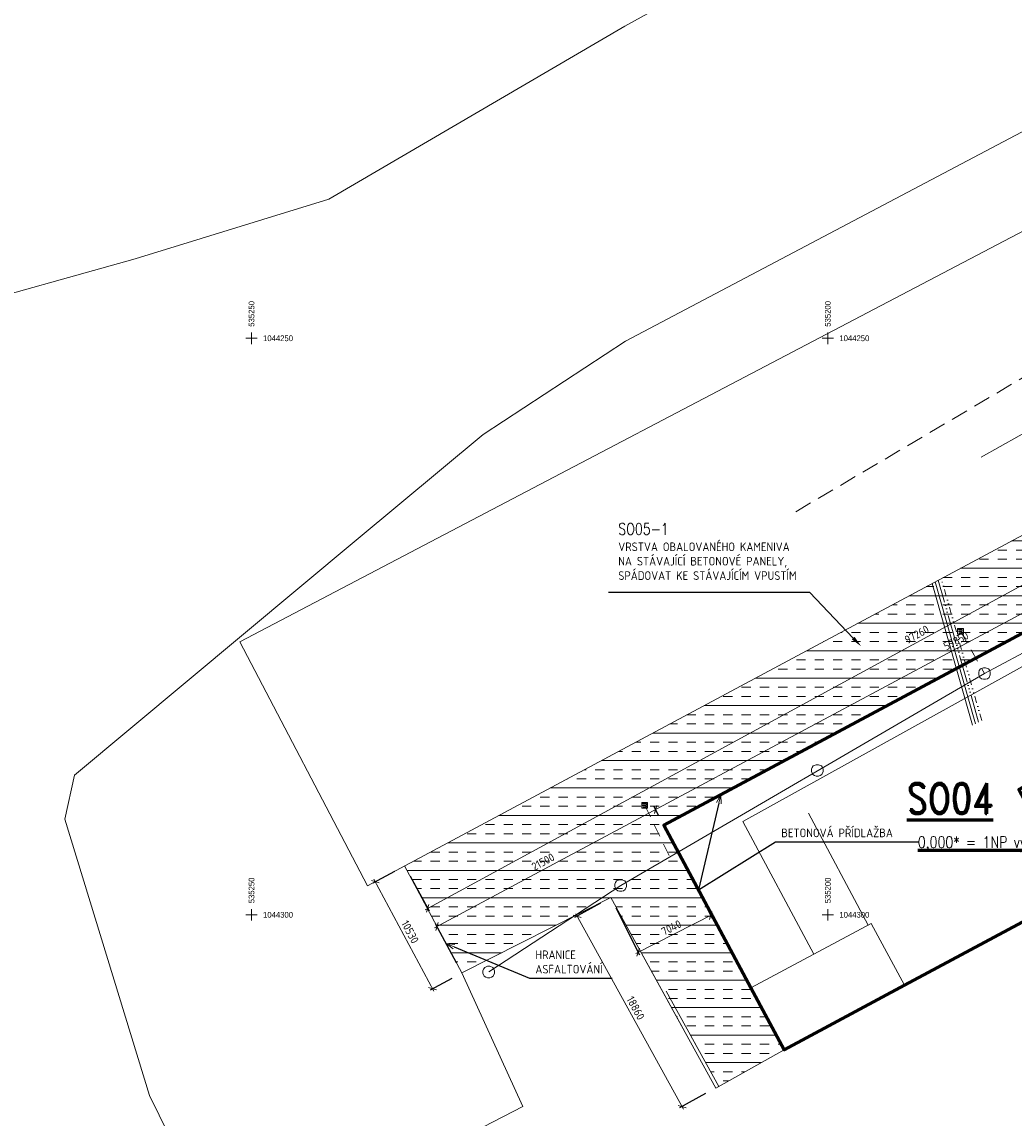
# Model space of a CAD drawing. Header units: millimetres. Extents: x 574189 to 1148315, y -389678 to 333486.
# Tile 9 of 35: x 705914 to 791993, y -276275 to -181212. Entities that reach past the tile are written whole.
import ezdxf
from ezdxf import colors
from ezdxf.entities.mleader import LeaderData, LeaderLine
from ezdxf.enums import TextEntityAlignment as Align
from ezdxf.lldxf.tags import DXFTag
from ezdxf.math import Vec2, Vec3

# ---------------------------------------------------------------- set-up
doc = ezdxf.new("R2010")
doc.units = ezdxf.units.MM
for name, pattern in [('ACAD_ISO06W100', [36, 24, -3, 0, -3, 0, -3, 0, -3]), ('DASHED', [4.5, 3, -1.5]), ('DGN Style 2', [1864.39533, 1118.637198, -745.758132]), ('DIVIDE', [8, 3, -1.5, 0.25, -1.5, 0.25, -1.5])]:
    doc.linetypes.add(name, pattern=pattern)
for name, color, linetype, lineweight in [('hranice', 3, 'Continuous', 20), ('IN_C_TENKA', 7, 'Continuous', 18), ('IN_KOTY', 4, 'Continuous', 13), ('IN_NS_TLUSTA', 1, 'Continuous', 60), ('IN_SRAFY', 13, 'Continuous', 9), ('OstElektroNnPodz', 1, '660B', 13), ('OstKanDest', 32, '626B', 13), ('OstKanSplask', 34, 'KANALIZACE_SPLASKOVA_PODZ', 13), ('OstPlynNtl', 30, '633B', 13), ('OstSdelovaci', 216, 'EL_VEDENI_SLABOPROUD_PODZ', 13), ('OstVodPitna', 150, '616B', 13), ('Vrstva 1', 7, 'Continuous', 0), ('Vrstva 34', 7, 'Continuous', 0), ('Vrstva 39', 7, 'Continuous', 0)]:
    doc.layers.add(name, color=color, linetype=linetype, lineweight=lineweight)
doc.layers.add('popisy', color=4, linetype='Continuous')
doc.styles.add('iso', font='isocp.shx')
doc.styles.add('Koty', font='romand.shx', dxfattribs={"width": 0.8})
doc.styles.get("Standard").update_dxf_attribs({"font": 'iso.shx'})
doc.styles.add('Style-cs_Working', font='cs_Working.shx')
doc.linetypes.add('616B', pattern='A,5,-2,5,-5.5,[145,stn.shx,S=0.1,R=0,X=0,Y=0],-5.5,5,-2', length=30)
doc.linetypes.add('626B', pattern='A,5,-2,5,-5.5,[150,stn.shx,S=0.1,R=0,X=0,Y=0],-5.5,5,-2', length=30)
doc.linetypes.add('633B', pattern='A,5,-2,5,-5.5,[155,stn.shx,S=0.1,R=0,X=0,Y=0],-5.5,5,-2', length=30)
doc.linetypes.add('660B', pattern='A,5,-2,5,-5.5,[166,stn.shx,S=0.1,R=0,X=0,Y=0],-5.5,5,-2', length=30)
doc.linetypes.add('EL_VEDENI_NADZ', pattern='A,10,-15,[107,cadkon.shx,S=5,R=0,X=0,Y=0],-50,10,-10', length=95)
doc.linetypes.add('EL_VEDENI_SLABOPROUD_PODZ', pattern='A,35,-30,[116,cadkon.shx,S=5,R=0,X=0,Y=0],-35', length=100)
doc.linetypes.add('KANALIZACE_SPLASKOVA_PODZ', pattern='A,35,-15,[102,cadkon.shx,S=5,R=0,X=0,Y=5],-5,[102,cadkon.shx,S=5,R=0,X=20,Y=5],30,-15', length=100)
tags = doc.linetypes.add('PLYN', pattern='A,12.7,-5.08,["GAS",Standard,S=2.54,R=0,X=-2.54,Y=-1.27],-6.35', length=24.13).pattern_tags.tags
tags[6] = DXFTag(74, 10)
doc.linetypes.add('PRIMARNI_TEPLOVOD_NADZ', pattern='A,10,-15,[123,cadkon.shx,S=1.25,R=0,X=0,Y=0],-50,10,-10', length=95)
doc.dimstyles.new('iso 250', dxfattribs={"dimtxt": 700, "dimasz": 500, "dimexe": 250, "dimexo": 1000, "dimgap": 250, "dimtad": 1, "dimdec": 0, "dimrnd": 10, "dimzin": 0, "dimtxsty": 'iso', "dimblk": 'OBLIQUE', "dimcen": 2.5, "dimdle": 250, "dimclrd": 256, "dimclre": 256, "dimclrt": 256, "dimadec": 0, "dimazin": 0, "dimtfac": 1, "dimtdec": 0, "dimtmove": 0, "dimatfit": 3, "dimfxl": 1, "dimlwd": -1, "dimarcsym": 0})

# ---------------------------------------------------------------- blocks, each defined once
blk = doc.blocks.new('Z630')
at = {"layer": 'Vrstva 34', "color": 32, "linetype": 'Continuous', "lineweight": 0}
for p, q in [((-0.25, 0.25), (-0.25, -0.25)), ((0.25, 0.25), (-0.25, 0.25)), ((-0.25, 0.25), (-0.15, 0.15)), ((-0.15, 0.15), (0.15, 0.15)), ((0.15, 0.05), (-0.15, 0.05)), ((-0.15, 0.05), (-0.15, -0.05)), ((0.15, 0.15), (0.15, 0.05)), ((0.25, -0.25), (0.25, 0.25)), ((-0.25, -0.25), (0.25, -0.25)), ((-0.15, -0.05), (0.15, -0.05)), ((0.15, -0.15), (-0.15, -0.15)), ((0.15, -0.05), (0.15, -0.15))]:
    blk.add_line(p, q, dxfattribs=at)
blk = doc.blocks.new('_Oblique')
at = {"layer": 'popisy', "color": 0, "lineweight": -2}
blk.add_line((-0.5, -0.5), (0.5, 0.5), dxfattribs=at)
blk = doc.blocks.new('*D61')
at = {"layer": 'DEFPOINTS', "color": 0, "transparency": 16777216}
for p in [(824564, -207959), (826563, -211635), (739118, -254410)]:
    blk.add_point(p, dxfattribs=at)
at = {"layer": 'IN_KOTY', "lineweight": -2, "transparency": 16777216}
for p, q in [((825042, -208838), (826682, -211855)), ((739596, -255289), (741236, -258306))]:
    blk.add_line(p, q, dxfattribs=at)
at = {"layer": 'IN_KOTY', "transparency": 16777216}
blk.add_line((740897, -258206), (826782, -211516), dxfattribs=at)
at = {"layer": 'IN_KOTY', "transparency": 16777216, "xscale": 500, "yscale": 500, "zscale": 500}
for p, rotation in [((826563, -211635), 28.5298138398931), ((741117, -258086), 208.5298138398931)]:
    blk.add_blockref('_Oblique', p, dxfattribs=dict(at, rotation=rotation))
at = {"layer": 'IN_KOTY', "transparency": 16777216, "insert": (783553, -234334), "char_height": 700, "attachment_point": 5, "rotation": 28.52981, "style": 'iso'}
blk.add_mtext('97260', dxfattribs=at)
blk = doc.blocks.new('*D62')
at = {"layer": 'DEFPOINTS', "color": 0, "transparency": 16777216}
for p in [(739118, -254410), (736573, -255773), (744086, -263690)]:
    blk.add_point(p, dxfattribs=at)
at = {"layer": 'IN_KOTY', "lineweight": -2, "transparency": 16777216}
for p, q in [((738237, -254882), (736353, -255891)), ((743204, -264162), (741320, -265170))]:
    blk.add_line(p, q, dxfattribs=at)
at = {"layer": 'IN_KOTY', "transparency": 16777216}
blk.add_line((741659, -265273), (736455, -255553), dxfattribs=at)
at = {"layer": 'IN_KOTY', "transparency": 16777216, "xscale": 500, "yscale": 500, "zscale": 500}
for p, rotation in [((736573, -255773), 118.162373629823), ((741541, -265052), 298.162373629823)]:
    blk.add_blockref('_Oblique', p, dxfattribs=dict(at, rotation=rotation))
at = {"layer": 'IN_KOTY', "transparency": 16777216, "insert": (739586, -260130), "char_height": 700, "attachment_point": 5, "rotation": 298.16237, "style": 'iso'}
blk.add_mtext('10530', dxfattribs=at)
blk = doc.blocks.new('*D63')
at = {"layer": 'DEFPOINTS', "color": 0, "transparency": 16777216}
for p in [(763279, -253981), (756995, -257160), (765672, -258710)]:
    blk.add_point(p, dxfattribs=at)
at = {"layer": 'IN_KOTY', "lineweight": -2, "transparency": 16777216}
for p, q in [((763731, -254873), (765785, -258934)), ((757447, -258052), (759500, -262112))]:
    blk.add_line(p, q, dxfattribs=at)
at = {"layer": 'IN_KOTY', "transparency": 16777216}
blk.add_line((759164, -262002), (765895, -258598), dxfattribs=at)
at = {"layer": 'IN_KOTY', "transparency": 16777216, "xscale": 500, "yscale": 500, "zscale": 500}
for p, rotation in [((765672, -258710), 26.83221947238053), ((759387, -261889), 206.8322194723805)]:
    blk.add_blockref('_Oblique', p, dxfattribs=dict(at, rotation=rotation))
at = {"layer": 'IN_KOTY', "transparency": 16777216, "insert": (762259, -259765), "char_height": 700, "attachment_point": 5, "rotation": 26.83222, "style": 'iso'}
blk.add_mtext('7040', dxfattribs=at)
blk = doc.blocks.new('*D64')
at = {"layer": 'DEFPOINTS', "color": 0, "transparency": 16777216}
for p in [(756995, -257160), (766107, -273671), (763192, -275280)]:
    blk.add_point(p, dxfattribs=at)
at = {"layer": 'IN_KOTY', "lineweight": -2, "transparency": 16777216}
for p, q in [((756120, -257643), (753861, -258890)), ((765232, -274154), (762973, -275400))]:
    blk.add_line(p, q, dxfattribs=at)
at = {"layer": 'IN_KOTY', "transparency": 16777216}
blk.add_line((753959, -258550), (763313, -275498), dxfattribs=at)
at = {"layer": 'IN_KOTY', "transparency": 16777216, "xscale": 500, "yscale": 500, "zscale": 500}
for p, rotation in [((754080, -258769), 118.8938181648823), ((763192, -275280), 298.8938181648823)]:
    blk.add_blockref('_Oblique', p, dxfattribs=dict(at, rotation=rotation))
at = {"layer": 'IN_KOTY', "transparency": 16777216, "insert": (759161, -266734), "char_height": 700, "attachment_point": 5, "rotation": 298.89382, "style": 'iso'}
blk.add_mtext('18860', dxfattribs=at)
blk = doc.blocks.new('*D74')
at = {"layer": 'DEFPOINTS', "color": 0, "transparency": 16777216}
for p in [(814315, -222667), (760887, -249511), (761616, -250874)]:
    blk.add_point(p, dxfattribs=at)
at = {"layer": 'IN_KOTY', "transparency": 16777216}
blk.add_line((813806, -221187), (760666, -249629), dxfattribs=at)
at = {"layer": 'IN_KOTY', "lineweight": -2, "transparency": 16777216}
for p, q in [((813843, -221785), (813467, -221084)), ((761144, -249992), (760769, -249291))]:
    blk.add_line(p, q, dxfattribs=at)
at = {"layer": 'IN_KOTY', "transparency": 16777216, "xscale": 500, "yscale": 500, "zscale": 500}
for p, rotation in [((813585, -221305), 28.15748440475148), ((760887, -249511), 208.1574844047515)]:
    blk.add_blockref('_Oblique', p, dxfattribs=dict(at, rotation=rotation))
at = {"layer": 'IN_KOTY', "transparency": 16777216, "insert": (786953, -234879), "char_height": 700, "attachment_point": 5, "rotation": 28.15748, "style": 'iso'}
blk.add_mtext('59850', dxfattribs=at)
blk = doc.blocks.new('*D75')
at = {"layer": 'DEFPOINTS', "color": 0, "transparency": 16777216}
for p in [(761616, -250874), (741926, -259656), (744086, -263690)]:
    blk.add_point(p, dxfattribs=at)
at = {"layer": 'IN_KOTY', "transparency": 16777216}
blk.add_line((761104, -249389), (741706, -259774), dxfattribs=at)
at = {"layer": 'IN_KOTY', "lineweight": -2, "transparency": 16777216}
for p, q in [((761144, -249992), (760766, -249286)), ((743614, -262808), (741808, -259435))]:
    blk.add_line(p, q, dxfattribs=at)
at = {"layer": 'IN_KOTY', "transparency": 16777216, "xscale": 500, "yscale": 500, "zscale": 500}
for p, rotation in [((760884, -249507), 28.16237362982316), ((741926, -259656), 208.1623736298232)]:
    blk.add_blockref('_Oblique', p, dxfattribs=dict(at, rotation=rotation))
at = {"layer": 'IN_KOTY', "transparency": 16777216, "insert": (751122, -254052), "char_height": 700, "attachment_point": 5, "rotation": 28.16237, "style": 'iso'}
blk.add_mtext('21500', dxfattribs=at)
blk = doc.blocks.new('Z620')
at = {"layer": 'Vrstva 34', "color": 32, "linetype": 'Continuous', "lineweight": 13}
for p, q in [((-0.5, 0.1), (-0.45, 0.25)), ((-0.5, -0.1), (-0.5, 0.1)), ((-0.45, 0.25), (-0.35, 0.4)), ((-0.35, 0.4), (-0.1, 0.5)), ((-0.1, 0.5), (0.1, 0.499)), ((0.1, 0.499), (0.35, 0.4)), ((0.35, 0.4), (0.45, 0.25)), ((0.45, 0.25), (0.5, 0.1)), ((0.5, 0.1), (0.499, -0.1)), ((-0.4, -0.35), (-0.5, -0.1)), ((-0.251, -0.45), (-0.4, -0.35)), ((-0.1, -0.5), (-0.251, -0.45)), ((0.1, -0.5), (-0.1, -0.5)), ((0.249, -0.451), (0.1, -0.5)), ((0.4, -0.351), (0.249, -0.451)), ((0.499, -0.1), (0.4, -0.351))]:
    blk.add_line(p, q, dxfattribs=at)
blk = doc.blocks.new('_OPEN30')
at = {"color": 0, "linetype": 'ByBlock'}
for p, q in [((-1, 0.27), (0, 0)), ((0, 0), (-1, -0.27)), ((0, 0), (-1, 0))]:
    blk.add_line(p, q, dxfattribs=at)

msp = doc.modelspace()

# ---------------------------------------------------------------- hatches: boundary and pattern name
at = {"layer": 'IN_SRAFY'}
h = msp.add_hatch(dxfattribs=at)
h.set_pattern_fill('INSUL', color=256, scale=250)
h.paths.add_polyline_path([(824564.2, -207959.5), (827276.1, -206420.5), (826140.9, -204420.1), (817059.5, -188417.4), (810612.6, -192132.8), (813252.2, -196712.9), (805323.3, -200958.1), (812616.6, -215063.1), (783281.3, -230767.7), (786821.1, -237379.8), (804883.4, -227710.2), (804860.1, -227666.8), (807426.9, -226348.5), (814314.6, -222667), (817433.4, -228161.2), (818477, -227568.8), (820037, -230316.9), (818993.4, -230909.3), (822720.7, -237887.5), (826341.7, -235949), (831237.7, -232953.6), (832790.3, -233160.5), (837363.1, -230578.8), (830096.2, -217707.2)])
h.paths.add_polyline_path([(816799.5, -188567.2), (816529.2, -188090.8), (809486.1, -190778.9), (812837.7, -196594.6), (805185.5, -200691.6), (805323.3, -200958.1), (813252.2, -196712.9), (810612.6, -192132.8)])
h.paths.add_polyline_path([(786027.7, -237804.6), (782487.9, -231192.5), (739118.3, -254410.4), (744086.1, -263689.9), (756995.1, -257159.9), (763388.4, -268744.2), (769460, -265526.1), (769167.3, -264979.3), (761615.8, -250873.5)])
h.paths.add_polyline_path([(769460, -265526.1), (763653.5, -268603.7), (766369.1, -273524.2), (772041.6, -270348.4)])
h.paths.add_polyline_path([(782752.3, -231050.9), (782487.9, -231192.5), (786027.7, -237804.6), (786292.1, -237663)])
h.paths.add_polyline_path([(783016.8, -230909.3), (782752.3, -231050.9), (786292.1, -237663), (786556.6, -237521.4)])
h.paths.add_polyline_path([(783281.3, -230767.7), (783016.8, -230909.3), (786556.6, -237521.4), (786821.1, -237379.8)])

# ---------------------------------------------------------------- linework, layer by layer
at = {"layer": 'hranice', "ltscale": 100}
msp.add_line((744086.1, -263689.9), (739118.3, -254410.4), dxfattribs=at)
at = {"layer": 'IN_C_TENKA'}
for p, q in [((797397.2, -196933.8), (724808.7, -234974.6)), ((735902.3, -256132.1), (812616.6, -215063.1)), ((724808.7, -234974.6), (735902.3, -256132.1)), ((772041.6, -270348.4), (824938.4, -242030.1)), ((756995.1, -257159.9), (744086.1, -263689.9)), ((744086.1, -263689.9), (756995.1, -257159.9)), ((766107.3, -273670.8), (756995.1, -257159.9)), ((756995.1, -257159.9), (763388.4, -268744.2)), ((779605.6, -259391.2), (769167.3, -264979.3)), ((779605.6, -259391.2), (782479.9, -264760.2)), ((744086.1, -263689.9), (749361.3, -275259.5)), ((772041.6, -270348.4), (766107.3, -273670.8)), ((749361.3, -275259.5), (734674.4, -282842.5))]:
    msp.add_line(p, q, dxfattribs=at)
at = {"layer": 'IN_C_TENKA', "color": 152}
for points in [[(659496.7, -216118.3), (676988.1, -212406.1), (699594.6, -206274.1), (715742.2, -201755.7), (732535.7, -196591.8), (758210.3, -181584.4), (779525.1, -169804.3), (816634.4, -148708.9), (843165.5, -133372.5), (871777.5, -119075.8), (879320.6, -116216.5), (892586.2, -115696.6), (910533.7, -114656.9), (932903.1, -116216.5), (963075.7, -121155.3), (1007027.8, -125072.8), (1037813.6, -123763.6), (1057348.4, -122452.4)], [(1057348.4, -159211.9), (1046760.5, -159596.6), (1014519.8, -158064.3), (982419.6, -155123.7), (966102, -152717.8), (946039.4, -148173.2), (932493, -146255.1), (917437.6, -145308.2), (899750.1, -147096.9), (883957.7, -149832.4), (859144.3, -155664.1), (827917.3, -172146.5), (799932.1, -186917.8), (758273.7, -208906.2), (745936.9, -216981.1), (734921.7, -226156.7), (710468.3, -246526.2), (709639.9, -250345.4), (716976.2, -274314.3), (727014.2, -294717.1), (735840.2, -333141.9), (740053.4, -367018.3), (741413.2, -379058.5), (741254.4, -382535.6)]]:
    msp.add_lwpolyline(points, dxfattribs=at)
at = {"layer": 'IN_NS_TLUSTA', "ltscale": 1000}
msp.add_lwpolyline([(818826.4, -230658.6), (811649.9, -234500.5), (812872.7, -236815.9), (792390.4, -247782.9), (797247, -256854.7), (782479.9, -264760.2), (772041.6, -270348.4), (769167.3, -264979.3), (761615.8, -250873.5), (814314.6, -222667), (818845.3, -230648.4)], close=True, dxfattribs=at)
at = {"layer": 'OstElektroNnPodz', "linetype": 'EL_VEDENI_NADZ', "lineweight": 13, "ltscale": 20}
msp.add_line((788652, -242071.1), (785142.5, -229771.4), dxfattribs=at)
at = {"layer": 'OstKanDest', "ltscale": 250}
for p, q in [((789125.5, -218965.9), (809413.2, -207566.9)), ((789426.2, -237720.9), (824833.2, -218779.9))]:
    msp.add_line(p, q, dxfattribs=at)
at = {"layer": 'OstKanDest', "linetype": 'DASHED', "ltscale": 500}
msp.add_line((773050.2, -223692.9), (794464.2, -211056.9), dxfattribs=at)
at = {"layer": 'OstKanDest', "ltscale": 500}
for p, q in [((757862.2, -256103.9), (789426.2, -237720.9)), ((746412.2, -263604.9), (757862.2, -256103.9))]:
    msp.add_line(p, q, dxfattribs=at)
at = {"layer": 'OstKanSplask', "ltscale": 100}
for p, q in [((768471, -250560.9), (823604, -220004.6)), ((774625.6, -262057.2), (768471, -250560.9))]:
    msp.add_line(p, q, dxfattribs=at)
at = {"layer": 'OstPlynNtl', "linetype": 'PLYN', "ltscale": 300}
for p, q in [((774149.5, -249835), (779341.1, -259532.8)), ((766369.9, -273525.8), (761813.9, -265270.4))]:
    msp.add_line(p, q, dxfattribs=at)
at = {"layer": 'OstSdelovaci', "linetype": 'PRIMARNI_TEPLOVOD_NADZ', "ltscale": 25}
msp.add_line((788387.5, -242212.7), (784878, -229913), dxfattribs=at)
at = {"layer": 'OstVodPitna', "linetype": 'ACAD_ISO06W100', "lineweight": 13, "ltscale": 100}
msp.add_line((788916.5, -241929.5), (785407, -229629.8), dxfattribs=at)
at = {"layer": 'OstVodPitna', "linetype": 'DIVIDE', "lineweight": 13, "ltscale": 200}
msp.add_line((789181, -241787.9), (785671.5, -229488.2), dxfattribs=at)
at = {"layer": 'Vrstva 1', "color": 3, "linetype": 'Continuous', "lineweight": 0}
for p, q in [((725833.2, -208146.9), (725833.2, -209146.9)), ((775833.2, -208146.9), (775833.2, -209146.9)), ((725333.2, -208646.9), (726333.2, -208646.9)), ((775333.2, -208646.9), (776333.2, -208646.9)), ((725833.2, -258146.9), (725833.2, -259146.9)), ((775833.2, -258146.9), (775833.2, -259146.9)), ((725333.2, -258646.9), (726333.2, -258646.9)), ((775333.2, -258646.9), (776333.2, -258646.9))]:
    msp.add_line(p, q, dxfattribs=at)
at = {"layer": 'Vrstva 34', "color": 32, "linetype": 'DGN Style 2', "lineweight": 13}
for p, q in [((787340.2, -234061.9), (789426.2, -237720.9)), ((759945.2, -249157.9), (762085.2, -253537.9))]:
    msp.add_line(p, q, dxfattribs=at)

# ---------------------------------------------------------------- block references
at = {"layer": 'Vrstva 34', "color": 32, "linetype": 'Continuous', "lineweight": 13, "xscale": 1000, "yscale": 1000, "zscale": 1000}
for name, p in [('Z630', (787340.2, -234061.9)), ('Z620', (789426.2, -237720.9)), ('Z620', (774924.2, -246128.9)), ('Z630', (759945.2, -249157.9)), ('Z620', (757862.2, -256103.9)), ('Z620', (746412.2, -263604.9))]:
    msp.add_blockref(name, p, dxfattribs=at)

# ---------------------------------------------------------------- texts
at = {"layer": 'IN_NS_TLUSTA', "width": 30420.26, "attachment_point": 1, "style": 'Koty'}
for s, insert, char_height in [('{\\H1.3333x;\\LSO04}', (782689.5, -247222.3), 2000), ('{\\L0,000* = 1NP výrobní haly}', (783635.1, -251847), 1000)]:
    msp.add_mtext(s, dxfattribs=dict(at, insert=insert, char_height=char_height))
at = {"layer": 'Vrstva 39', "color": 2, "linetype": 'Continuous', "lineweight": 0, "style": 'Style-cs_Working'}
for s, p in [('535250', (725833.2, -207646.9)), ('535200', (775833.2, -207646.9)), ('535250', (725833.2, -257646.9)), ('535200', (775833.2, -257646.9))]:
    msp.add_text(s, height=500, rotation=90, dxfattribs=at).set_placement(p, align=Align.MIDDLE_LEFT)
for s, p in [('1044250', (726833.2, -208646.9)), ('1044250', (776833.2, -208646.9)), ('1044300', (726833.2, -258646.9)), ('1044300', (776833.2, -258646.9))]:
    msp.add_text(s, height=500, dxfattribs=at).set_placement(p, align=Align.MIDDLE_LEFT)

# ---------------------------------------------------------------- dimensions: what is measured, and where the dimension line sits
at = {"layer": 'IN_KOTY'}
for p1, p2, distance, picture, middle in [((739118.3, -254410.4), (824564.2, -207959.5), -4184.1, '*D61', (783553, -234333.6)), ((744086.1, -263689.9), (739118.3, -254410.4), 2887, '*D62', (739586, -260129.5)), ((756995.1, -257159.9), (763279.4, -253981.1), -5300.1, '*D63', (762258.8, -259764.5)), ((756995.1, -257159.9), (766107.3, -273670.8), -3329.5, '*D64', (759161.5, -266734.2))]:
    dim = msp.add_aligned_dim(p1=p1, p2=p2, distance=distance, dimstyle='iso 250', dxfattribs=at)
    dim.commit()
    dim.dimension.update_dxf_attribs({"geometry": picture, "text_midpoint": middle})
dim = msp.add_aligned_dim(p1=(814314.6, -222667), p2=(761615.8, -250873.5), distance=-1545.4, text='59850', dimstyle='iso 250', dxfattribs=at)
dim.commit()
dim.dimension.update_dxf_attribs({"geometry": '*D74', "text_midpoint": (786952.8, -234878.8)})
dim = msp.add_linear_dim(base=(741926.4, -259655.7), p1=(761615.8, -250873.5), p2=(744086.1, -263689.9), angle=28.162374, dimstyle='iso 250', dxfattribs=at)
dim.commit()
dim.dimension.update_dxf_attribs({"geometry": '*D75', "text_midpoint": (751122, -254052.2)})

# ---------------------------------------------------------------- leaders
at = {"layer": 'hranice'}
ml = msp.add_multileader_mtext('Standard', dxfattribs=at)
ml.set_content('{\\Fromand|c238;\\W0.8;SO05-1\\P\\pq*;\\Fisocp|c238;\\H0.75x;\\W1;VRSTVA OBALOVANÉHO KAMENIVA\\PNA STÁVAJÍCÍ BETONOVÉ PANELY,\\PSPÁDOVAT KE STÁVAJÍCÍM VPUSTÍM}', color=256, style='iso')
ml.set_leader_properties()
ml.build(insert=Vec2(0, 0))
ml.multileader.update_dxf_attribs({"text_left_attachment_type": 5, "text_right_attachment_type": 5, "arrow_head_size": 1000})
ctx = ml.context
ctx.base_point, ctx.char_height, ctx.arrow_head_size, ctx.plane_origin = Vec3(757650.5, -230708.6), 1000, 1000, Vec3(738172.9, -247719.3)
ctx.left_attachment, ctx.right_attachment = 5, 5
notes = []
notes.append((ctx, [(0, (1, 1, 0), (774270.9, -230708.6), (-1, 0), 8, [(0, [(778728, -235369.9)], 0, [])])]))
ctx.mtext.insert, ctx.mtext.width, ctx.mtext.flow_direction = Vec3(757652.5, -224687.7), 17274.997, 5
ml = msp.add_multileader_mtext('Standard', dxfattribs=at)
ml.set_content('BETONOVÁ PŘÍDLAŽBA', color=256, style='iso')
ml.set_leader_properties()
ml.set_arrow_properties(name='OPEN30')
ml.build(insert=Vec2(0, 0))
ml.multileader.update_dxf_attribs({"text_left_attachment_type": 5, "text_right_attachment_type": 5, "dogleg_length": 500, "arrow_head_size": 750})
ctx = ml.context
ctx.base_point, ctx.char_height, ctx.arrow_head_size, ctx.plane_origin = Vec3(771793.8, -252330.6), 750, 750, Vec3(705858.1, -273133.3)
ctx.left_attachment, ctx.right_attachment = 5, 5
notes.append((ctx, [(1, (1, 1, 0), (771293.8, -252330.6), (1, 0), 500, [(1, [(766550.6, -248232.2), (764619.4, -256484.2)], 0, [])])]))
ctx.mtext.insert, ctx.mtext.flow_direction = Vec3(771795.8, -251168.1), 5
ml = msp.add_multileader_mtext('Standard', dxfattribs=at)
ml.set_content('HRANICE \\PASFALTOVÁNÍ', color=256, style='iso')
ml.set_leader_properties()
ml.set_arrow_properties(name='OPEN30')
ml.build(insert=Vec2(0, 0))
ml.multileader.update_dxf_attribs({"text_left_attachment_type": 5, "text_right_attachment_type": 5, "dogleg_length": 500, "arrow_head_size": 750})
ctx = ml.context
ctx.base_point, ctx.char_height, ctx.arrow_head_size, ctx.plane_origin = Vec3(750458.1, -264149), 750, 750, Vec3(684522.4, -284951.7)
ctx.left_attachment, ctx.right_attachment = 5, 5
notes.append((ctx, [(1, (1, 1, 0), (749958.1, -264149), (1, 0), 500, [(0, [(742711.3, -261121.8)], 0, [])])]))
ctx.mtext.insert, ctx.mtext.flow_direction = Vec3(750460.1, -261736.5), 5
for ctx, leaders in notes:
    for number, flags, end, landing, length, lines in leaders:
        leader = LeaderData()
        leader.index, (leader.has_last_leader_line, leader.has_dogleg_vector, leader.attachment_direction) = number, flags
        leader.last_leader_point, leader.dogleg_vector, leader.dogleg_length = Vec3(end), Vec3(landing), length
        for number, points, colour, breaks in lines:
            line = LeaderLine()
            line.index, line.vertices, line.color, line.breaks = number, Vec3.list(points), colors.encode_raw_color(colour), breaks
            leader.lines.append(line)
        ctx.leaders.append(leader)

doc.saveas('drawing.dxf')
